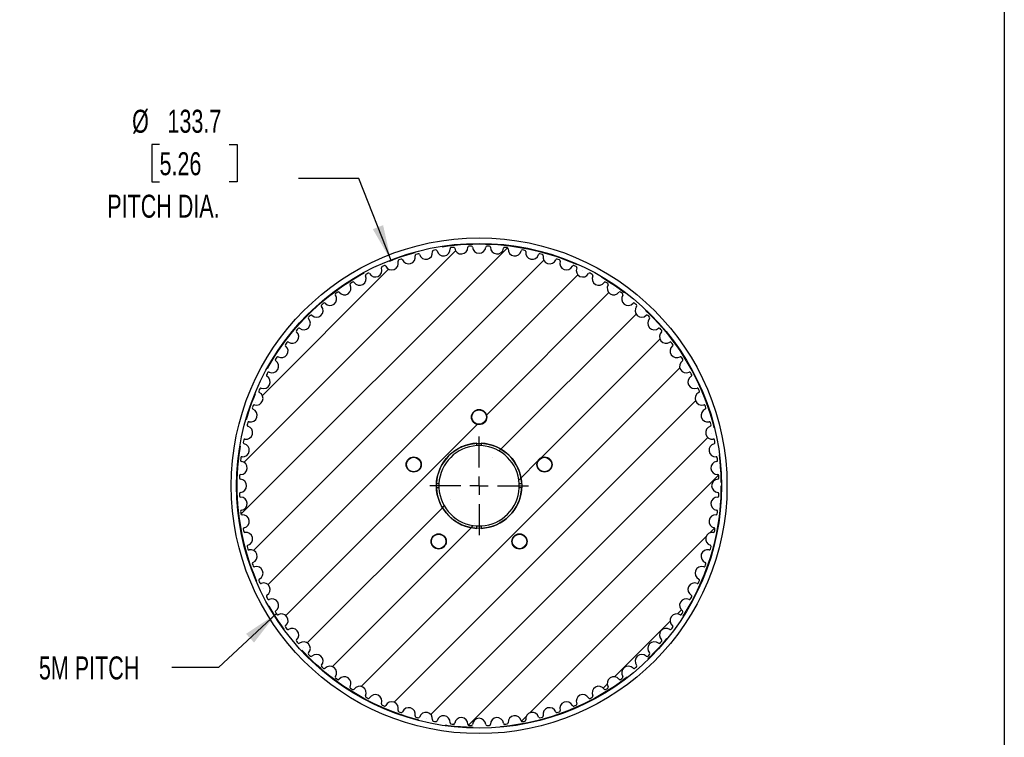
# Model space of a CAD drawing. Header units: millimetres. Extents: x 19 to 819, y 19 to 629.
# Tile 4 of 7: x 547 to 819, y 223 to 422. Entities that reach past the tile are written whole.
import ezdxf

# ---------------------------------------------------------------- set-up
doc = ezdxf.new("R2010")
doc.units = ezdxf.units.MM
doc.header["$LTSCALE"] = 3
doc.linetypes.add('CENTERX2', pattern=[20.32, 12.7, -2.54, 2.54, -2.54])
doc.layers.add('CENTER', color=40, linetype='CENTERX2')
doc.layers.add('HATCH', color=6, linetype='Continuous')
doc.layers.add('DIMENSIONS', color=140, linetype='Continuous', lineweight=25)
doc.layers.add('TEXT', color=140, linetype='Continuous', lineweight=25)
doc.styles.add('SLDTEXTSTYLE0', font='TXT', dxfattribs={"width": 0.7})
doc.dimstyles.new('SLDDIMSTYLE1', dxfattribs={"dimtxt": 6.474023, "dimasz": 9.906, "dimexe": 0, "dimexo": 0.0625, "dimgap": 1.618506, "dimtad": 0, "dimtih": 1, "dimtoh": 1, "dimrnd": 1e-09, "dimzin": 12, "dimdsep": 46, "dimtxsty": 'SLDTEXTSTYLE0', "dimsah": 1, "dimcen": 0, "dimadec": 0, "dimazin": 3, "dimtfac": 1, "dimtofl": 0, "dimtmove": 0, "dimatfit": 3, "dimfxl": 0, "dimfrac": 2, "dimtolj": 1, "dimtzin": 12, "dimarcsym": 0})
doc.dimstyles.new('SLDDIMSTYLE6', dxfattribs={"dimtxt": 0.18, "dimasz": 9.906, "dimexe": 0, "dimexo": 0.0625, "dimgap": 0, "dimtad": 0, "dimtih": 1, "dimtoh": 1, "dimdec": 0, "dimrnd": 1e-09, "dimzin": 0, "dimdsep": 46, "dimtxsty": 'Standard', "dimsah": 1, "dimcen": 0.09, "dimadec": 0, "dimazin": 0, "dimtfac": 9.906, "dimtdec": 0, "dimtofl": 0, "dimtmove": 0, "dimatfit": 3, "dimfxl": 0, "dimfrac": 2, "dimtolj": 1, "dimtzin": 0, "dimarcsym": 0})

# ---------------------------------------------------------------- blocks, each defined once
blk = doc.blocks.new('_D_11')
at = {"layer": 'DIMENSIONS'}
for p, q in [((585.71, 387.07), (583.54, 387.07)), ((583.54, 387.07), (583.54, 376.78)), ((604.95, 387.07), (607.12, 387.07)), ((607.12, 387.07), (607.12, 376.78)), ((583.54, 376.78), (585.71, 376.78)), ((607.12, 376.78), (604.95, 376.78)), ((640.82, 377.67), (624.15, 377.67)), ((649.68, 355.03), (640.82, 377.67))]:
    blk.add_line(p, q, dxfattribs=at)
blk.add_solid([(649.68, 355.03), (647.49, 364.81), (644.65, 363.7)], dxfattribs=at)
at = {"layer": 'DIMENSIONS', "char_height": 6.35, "attachment_point": 1, "style": 'SLDTEXTSTYLE0'}
for s, insert in [('%%c', (578.13, 396.71)), ('133.7', (587.91, 396.71)), ('5.26', (585.71, 384.97)), ('PITCH DIA.', (571.27, 373.23))]:
    blk.add_mtext(s, dxfattribs=dict(at, insert=insert))
blk = doc.blocks.new('SW_CENTERMARKSYMBOL_1')
at = {"layer": 'CENTER', "color": 0}
for p, q in [((0, 5.08), (0, 13.6525)), ((-5.08, 0), (-13.6525, 0)), ((0, 0), (-2.54, 0)), ((0, 0), (0, 2.54)), ((0, 0), (0, -2.54)), ((0, 0), (2.54, 0)), ((5.08, 0), (13.6525, 0)), ((0, -5.08), (0, -13.6525))]:
    blk.add_line(p, q, dxfattribs=at)

msp = doc.modelspace()

# ---------------------------------------------------------------- hatches: boundary and pattern name
at = {"layer": 'HATCH'}
h = msp.add_hatch(dxfattribs=at)
h.set_pattern_fill('ANSI31', color=256, scale=3, style=0)
edge = h.paths.add_edge_path(flags=0)
edge.add_arc((674.02, 292.778), 66.275, 87.55203, 88.16226)
edge.add_arc((676.136, 358.719), 0.3, 88.16226, 176.37784)
edge.add_arc((674.02, 358.853), 1.82, 183.62216, 356.37784, ccw=False)
edge.add_arc((671.904, 358.719), 0.3, 3.62216, 91.83774)
edge.add_arc((674.02, 292.778), 66.275, 91.83774, 92.44797)
edge.add_arc((671.202, 358.692), 0.3, 92.44797, 180.66356)
edge.add_arc((669.082, 358.668), 1.82, -172.09213, 0.66356, ccw=False)
edge.add_arc((666.982, 358.376), 0.3, 7.90787, 96.12346)
edge.add_arc((674.02, 292.778), 66.275, 96.12346, 96.73368)
edge.add_arc((666.284, 358.298), 0.3, 96.73368, 184.94927)
edge.add_arc((664.172, 358.115), 1.82, -167.80641, 4.94927, ccw=False)
edge.add_arc((662.1, 357.667), 0.3, 12.19359, 100.40917)
edge.add_arc((674.02, 292.778), 66.275, 100.40917, 101.0194)
edge.add_arc((661.409, 357.536), 0.3, 101.0194, 189.23498)
edge.add_arc((659.317, 357.196), 1.82, -163.5207, 9.23498, ccw=False)
edge.add_arc((657.284, 356.595), 0.3, 16.4793, 104.69489)
edge.add_arc((674.02, 292.778), 66.275, 104.69489, 105.30511)
edge.add_arc((656.605, 356.413), 0.3, 105.30511, 193.5207)
edge.add_arc((654.544, 355.917), 1.82, -159.23498, 13.5207, ccw=False)
edge.add_arc((652.562, 355.166), 0.3, 20.76502, 108.9806)
edge.add_arc((674.02, 292.778), 66.275, 108.9806, 109.59083)
edge.add_arc((651.898, 354.933), 0.3, 109.59083, 197.80641)
edge.add_arc((649.88, 354.285), 1.82, -154.94927, 17.80641, ccw=False)
edge.add_arc((647.959, 353.388), 0.3, 25.05073, 113.26632)
edge.add_arc((674.02, 292.778), 66.275, 113.26632, 113.87654)
edge.add_arc((647.315, 353.107), 0.3, 113.87654, 202.09213)
edge.add_arc((645.351, 352.309), 1.82, -150.66356, 22.09213, ccw=False)
edge.add_arc((643.503, 351.271), 0.3, 29.33644, 117.55203)
edge.add_arc((674.02, 292.778), 66.275, 117.55203, 118.16226)
edge.add_arc((642.882, 350.942), 0.3, 118.16226, 206.37784)
edge.add_arc((640.982, 350), 1.82, -146.37784, 26.37784, ccw=False)
edge.add_arc((639.217, 348.826), 0.3, 33.62216, 121.83774)
edge.add_arc((674.02, 292.778), 66.275, 121.83774, 122.44797)
edge.add_arc((638.622, 348.453), 0.3, 122.44797, 210.66356)
edge.add_arc((636.798, 347.371), 1.82, -142.09213, 30.66356, ccw=False)
edge.add_arc((635.126, 346.069), 0.3, 37.90787, 126.12346)
edge.add_arc((674.02, 292.778), 66.275, 126.12346, 126.73368)
edge.add_arc((634.56, 345.652), 0.3, 126.73368, 214.94927)
edge.add_arc((632.823, 344.437), 1.82, -137.80641, 34.94927, ccw=False)
edge.add_arc((631.252, 343.013), 0.3, 42.19359, 130.40917)
edge.add_arc((674.02, 292.778), 66.275, 130.40917, 131.0194)
edge.add_arc((630.719, 342.555), 0.3, 131.0194, 219.23498)
edge.add_arc((629.077, 341.214), 1.82, -133.5207, 39.23498, ccw=False)
edge.add_arc((627.617, 339.677), 0.3, 46.4793, 134.69489)
edge.add_arc((674.02, 292.778), 66.275, 134.69489, 135.30511)
edge.add_arc((627.121, 339.18), 0.3, 135.30511, 223.5207)
edge.add_arc((625.583, 337.72), 1.82, -129.23498, 43.5207, ccw=False)
edge.add_arc((624.242, 336.078), 0.3, 50.76502, 138.9806)
edge.add_arc((674.02, 292.778), 66.275, 138.9806, 139.59083)
edge.add_arc((623.784, 335.545), 0.3, 139.59083, 227.80641)
edge.add_arc((622.36, 333.975), 1.82, -124.94927, 47.80641, ccw=False)
edge.add_arc((621.146, 332.237), 0.3, 55.05073, 143.26632)
edge.add_arc((674.02, 292.778), 66.275, 143.26632, 143.87654)
edge.add_arc((620.729, 331.672), 0.3, 143.87654, 232.09213)
edge.add_arc((619.426, 329.999), 1.82, -120.66356, 52.09213, ccw=False)
edge.add_arc((618.345, 328.175), 0.3, 59.33644, 147.55203)
edge.add_arc((674.02, 292.778), 66.275, 147.55203, 148.16226)
edge.add_arc((617.971, 327.581), 0.3, 148.16226, 236.37784)
edge.add_arc((616.797, 325.815), 1.82, -116.37784, 56.37784, ccw=False)
edge.add_arc((615.855, 323.916), 0.3, 63.62216, 151.83774)
edge.add_arc((674.02, 292.778), 66.275, 151.83774, 152.44797)
edge.add_arc((615.527, 323.295), 0.3, 152.44797, 240.66356)
edge.add_arc((614.488, 321.447), 1.82, -112.09213, 60.66356, ccw=False)
edge.add_arc((613.691, 319.482), 0.3, 67.90787, 156.12346)
edge.add_arc((674.02, 292.778), 66.275, 156.12346, 156.73368)
edge.add_arc((613.41, 318.838), 0.3, 156.73368, 244.94927)
edge.add_arc((612.512, 316.918), 1.82, -107.80641, 64.94927, ccw=False)
edge.add_arc((611.864, 314.899), 0.3, 72.19359, 160.40917)
edge.add_arc((674.02, 292.778), 66.275, 160.40917, 161.0194)
edge.add_arc((611.632, 314.236), 0.3, 161.0194, 249.23498)
edge.add_arc((610.88, 312.254), 1.82, -103.5207, 69.23498, ccw=False)
edge.add_arc((610.385, 310.192), 0.3, 76.4793, 164.69489)
edge.add_arc((674.02, 292.778), 66.275, 164.69489, 165.30511)
edge.add_arc((610.203, 309.514), 0.3, 165.30511, 253.5207)
edge.add_arc((609.601, 307.481), 1.82, -99.23498, 73.5207, ccw=False)
edge.add_arc((609.261, 305.388), 0.3, 80.76502, 168.9806)
edge.add_arc((674.02, 292.778), 66.275, 168.9806, 169.59083)
edge.add_arc((609.131, 304.698), 0.3, 169.59083, 257.80641)
edge.add_arc((608.683, 302.626), 1.82, -94.94927, 77.80641, ccw=False)
edge.add_arc((608.5, 300.514), 0.3, 85.05073, 173.26632)
edge.add_arc((674.02, 292.778), 66.275, 173.26632, 173.87654)
edge.add_arc((608.421, 299.815), 0.3, 173.87654, 262.09213)
edge.add_arc((608.13, 297.715), 1.82, -90.66356, 82.09213, ccw=False)
edge.add_arc((608.105, 295.596), 0.3, 89.33644, 177.55203)
edge.add_arc((674.02, 292.778), 66.275, 177.55203, 178.16226)
edge.add_arc((608.079, 294.893), 0.3, 178.16226, 266.37784)
edge.add_arc((607.945, 292.778), 1.82, -86.37784, 86.37784, ccw=False)
edge.add_arc((608.079, 290.662), 0.3, 93.62216, 181.83774)
edge.add_arc((674.02, 292.778), 66.275, 181.83774, 182.44797)
edge.add_arc((608.105, 289.96), 0.3, 182.44797, 270.66356)
edge.add_arc((608.13, 287.84), 1.82, -82.09213, 90.66356, ccw=False)
edge.add_arc((608.421, 285.74), 0.3, 97.90787, 186.12346)
edge.add_arc((674.02, 292.778), 66.275, 186.12346, 186.73368)
edge.add_arc((608.5, 285.042), 0.3, 186.73368, 274.94927)
edge.add_arc((608.683, 282.93), 1.82, -77.80641, 94.94927, ccw=False)
edge.add_arc((609.131, 280.858), 0.3, 102.19359, 190.40917)
edge.add_arc((674.02, 292.778), 66.275, 190.40917, 191.0194)
edge.add_arc((609.261, 280.167), 0.3, 191.0194, 279.23498)
edge.add_arc((609.601, 278.075), 1.82, -73.5207, 99.23498, ccw=False)
edge.add_arc((610.203, 276.042), 0.3, 106.4793, 194.69489)
edge.add_arc((674.02, 292.778), 66.275, 194.69489, 195.30511)
edge.add_arc((610.385, 275.363), 0.3, 195.30511, 283.5207)
edge.add_arc((610.88, 273.302), 1.82, -69.23498, 103.5207, ccw=False)
edge.add_arc((611.632, 271.319), 0.3, 110.76502, 198.9806)
edge.add_arc((674.02, 292.778), 66.275, 198.9806, 199.59083)
edge.add_arc((611.864, 270.656), 0.3, 199.59083, 287.80641)
edge.add_arc((612.512, 268.638), 1.82, -64.94927, 107.80641, ccw=False)
edge.add_arc((613.41, 266.717), 0.3, 115.05073, 203.26632)
edge.add_arc((674.02, 292.778), 66.275, 203.26632, 203.87654)
edge.add_arc((613.691, 266.073), 0.3, 203.87654, 292.09213)
edge.add_arc((614.488, 264.109), 1.82, -60.66356, 112.09213, ccw=False)
edge.add_arc((615.527, 262.261), 0.3, 119.33644, 207.55203)
edge.add_arc((674.02, 292.778), 66.275, 207.55203, 208.16226)
edge.add_arc((615.855, 261.639), 0.3, 208.16226, 296.37784)
edge.add_arc((616.797, 259.74), 1.82, -56.37784, 116.37784, ccw=False)
edge.add_arc((617.971, 257.975), 0.3, 123.62216, 211.83774)
edge.add_arc((674.02, 292.778), 66.275, 211.83774, 212.44797)
edge.add_arc((618.345, 257.38), 0.3, 212.44797, 300.66356)
edge.add_arc((619.426, 255.556), 1.82, -52.09213, 120.66356, ccw=False)
edge.add_arc((620.729, 253.884), 0.3, 127.90787, 216.12346)
edge.add_arc((674.02, 292.778), 66.275, 216.12346, 216.73368)
edge.add_arc((621.146, 253.318), 0.3, 216.73368, 304.94927)
edge.add_arc((622.36, 251.581), 1.82, -47.80641, 124.94927, ccw=False)
edge.add_arc((623.784, 250.01), 0.3, 132.19359, 220.40917)
edge.add_arc((674.02, 292.778), 66.275, 220.40917, 221.0194)
edge.add_arc((624.242, 249.477), 0.3, 221.0194, 309.23498)
edge.add_arc((625.583, 247.835), 1.82, -43.5207, 129.23498, ccw=False)
edge.add_arc((627.121, 246.375), 0.3, 136.4793, 224.69489)
edge.add_arc((674.02, 292.778), 66.275, 224.69489, 225.30511)
edge.add_arc((627.617, 245.879), 0.3, 225.30511, 313.5207)
edge.add_arc((629.077, 244.341), 1.82, -39.23498, 133.5207, ccw=False)
edge.add_arc((630.719, 243), 0.3, 140.76502, 228.9806)
edge.add_arc((674.02, 292.778), 66.275, 228.9806, 229.59083)
edge.add_arc((631.252, 242.542), 0.3, 229.59083, 317.80641)
edge.add_arc((632.823, 241.118), 1.82, -34.94927, 137.80641, ccw=False)
edge.add_arc((634.56, 239.904), 0.3, 145.05073, 233.26632)
edge.add_arc((674.02, 292.778), 66.275, 233.26632, 233.87654)
edge.add_arc((635.126, 239.486), 0.3, 233.87654, 322.09213)
edge.add_arc((636.798, 238.184), 1.82, -30.66356, 142.09213, ccw=False)
edge.add_arc((638.622, 237.103), 0.3, 149.33644, 237.55203)
edge.add_arc((674.02, 292.778), 66.275, 237.55203, 238.16226)
edge.add_arc((639.217, 236.729), 0.3, 238.16226, 326.37784)
edge.add_arc((640.982, 235.555), 1.82, -26.37784, 146.37784, ccw=False)
edge.add_arc((642.882, 234.613), 0.3, 153.62216, 241.83774)
edge.add_arc((674.02, 292.778), 66.275, 241.83774, 242.44797)
edge.add_arc((643.503, 234.285), 0.3, 242.44797, 330.66356)
edge.add_arc((645.351, 233.246), 1.82, -22.09213, 150.66356, ccw=False)
edge.add_arc((647.315, 232.449), 0.3, 157.90787, 246.12346)
edge.add_arc((674.02, 292.778), 66.275, 246.12346, 246.73368)
edge.add_arc((647.959, 232.168), 0.3, 246.73368, 334.94927)
edge.add_arc((649.88, 231.27), 1.82, -17.80641, 154.94927, ccw=False)
edge.add_arc((651.898, 230.622), 0.3, 162.19359, 250.40917)
edge.add_arc((674.02, 292.778), 66.275, 250.40917, 251.0194)
edge.add_arc((652.562, 230.39), 0.3, 251.0194, 339.23498)
edge.add_arc((654.544, 229.638), 1.82, -13.5207, 159.23498, ccw=False)
edge.add_arc((656.605, 229.143), 0.3, 166.4793, 254.69489)
edge.add_arc((674.02, 292.778), 66.275, 254.69489, 255.30511)
edge.add_arc((657.284, 228.961), 0.3, 255.30511, 343.5207)
edge.add_arc((659.317, 228.359), 1.82, -9.23498, 163.5207, ccw=False)
edge.add_arc((661.409, 228.019), 0.3, 170.76502, 258.9806)
edge.add_arc((674.02, 292.778), 66.275, 258.9806, 259.59083)
edge.add_arc((662.1, 227.888), 0.3, 259.59083, 347.80641)
edge.add_arc((664.172, 227.441), 1.82, -4.94927, 167.80641, ccw=False)
edge.add_arc((666.284, 227.258), 0.3, 175.05073, 263.26632)
edge.add_arc((674.02, 292.778), 66.275, 263.26632, 263.87654)
edge.add_arc((666.982, 227.179), 0.3, 263.87654, 352.09213)
edge.add_arc((669.082, 226.887), 1.82, -0.66356, 172.09213, ccw=False)
edge.add_arc((671.202, 226.863), 0.3, 179.33644, 267.55203)
edge.add_arc((674.02, 292.778), 66.275, 267.55203, 268.16226)
edge.add_arc((671.904, 226.837), 0.3, 268.16226, 356.37784)
edge.add_arc((674.02, 226.703), 1.82, 3.62216, 176.37784, ccw=False)
edge.add_arc((676.136, 226.837), 0.3, 183.62216, 271.83774)
edge.add_arc((674.02, 292.778), 66.275, 271.83774, 272.44797)
edge.add_arc((676.838, 226.863), 0.3, 272.44797, 360.66356)
edge.add_arc((678.958, 226.887), 1.82, 7.90787, 180.66356, ccw=False)
edge.add_arc((681.057, 227.179), 0.3, 187.90787, 276.12346)
edge.add_arc((674.02, 292.778), 66.275, 276.12346, 276.73368)
edge.add_arc((681.756, 227.258), 0.3, 276.73368, 364.94927)
edge.add_arc((683.868, 227.441), 1.82, 12.19359, 184.94927, ccw=False)
edge.add_arc((685.94, 227.888), 0.3, 192.19359, 280.40917)
edge.add_arc((674.02, 292.778), 66.275, 280.40917, 281.0194)
edge.add_arc((686.63, 228.019), 0.3, 281.0194, 369.23498)
edge.add_arc((688.723, 228.359), 1.82, 16.4793, 189.23498, ccw=False)
edge.add_arc((690.756, 228.961), 0.3, 196.4793, 284.69489)
edge.add_arc((674.02, 292.778), 66.275, 284.69489, 285.30511)
edge.add_arc((691.434, 229.143), 0.3, 285.30511, 373.5207)
edge.add_arc((693.496, 229.638), 1.82, 20.76502, 193.5207, ccw=False)
edge.add_arc((695.478, 230.39), 0.3, 200.76502, 288.9806)
edge.add_arc((674.02, 292.778), 66.275, 288.9806, 289.59083)
edge.add_arc((696.141, 230.622), 0.3, 289.59083, 377.80641)
edge.add_arc((698.16, 231.27), 1.82, 25.05073, 197.80641, ccw=False)
edge.add_arc((700.08, 232.168), 0.3, 205.05073, 293.26632)
edge.add_arc((674.02, 292.778), 66.275, 293.26632, 293.87654)
edge.add_arc((700.724, 232.449), 0.3, 293.87654, 382.09213)
edge.add_arc((702.689, 233.246), 1.82, 29.33644, 202.09213, ccw=False)
edge.add_arc((704.537, 234.285), 0.3, 209.33644, 297.55203)
edge.add_arc((674.02, 292.778), 66.275, 297.55203, 298.16226)
edge.add_arc((705.158, 234.613), 0.3, 298.16226, 386.37784)
edge.add_arc((707.057, 235.555), 1.82, 33.62216, 206.37784, ccw=False)
edge.add_arc((708.823, 236.729), 0.3, 213.62216, 301.83774)
edge.add_arc((674.02, 292.778), 66.275, 301.83774, 302.44797)
edge.add_arc((709.418, 237.103), 0.3, 302.44797, 390.66356)
edge.add_arc((711.241, 238.184), 1.82, 37.90787, 210.66356, ccw=False)
edge.add_arc((712.914, 239.486), 0.3, 217.90787, 306.12346)
edge.add_arc((674.02, 292.778), 66.275, 306.12346, 306.73368)
edge.add_arc((713.479, 239.904), 0.3, 306.73368, 394.94927)
edge.add_arc((715.217, 241.118), 1.82, 42.19359, 214.94927, ccw=False)
edge.add_arc((716.788, 242.542), 0.3, 222.19359, 310.40917)
edge.add_arc((674.02, 292.778), 66.275, 310.40917, 311.0194)
edge.add_arc((717.32, 243), 0.3, 311.0194, 399.23498)
edge.add_arc((718.962, 244.341), 1.82, 46.4793, 219.23498, ccw=False)
edge.add_arc((720.422, 245.879), 0.3, 226.4793, 314.69489)
edge.add_arc((674.02, 292.778), 66.275, 314.69489, 315.30511)
edge.add_arc((720.919, 246.375), 0.3, 315.30511, 403.5207)
edge.add_arc((722.456, 247.835), 1.82, 50.76502, 223.5207, ccw=False)
edge.add_arc((723.797, 249.477), 0.3, 230.76502, 318.9806)
edge.add_arc((674.02, 292.778), 66.275, 318.9806, 319.59083)
edge.add_arc((724.255, 250.01), 0.3, 319.59083, 407.80641)
edge.add_arc((725.679, 251.581), 1.82, 55.05073, 227.80641, ccw=False)
edge.add_arc((726.894, 253.318), 0.3, 235.05073, 323.26632)
edge.add_arc((674.02, 292.778), 66.275, 323.26632, 323.87654)
edge.add_arc((727.311, 253.884), 0.3, 323.87654, 412.09213)
edge.add_arc((728.613, 255.556), 1.82, 59.33644, 232.09213, ccw=False)
edge.add_arc((729.695, 257.38), 0.3, 239.33644, 327.55203)
edge.add_arc((674.02, 292.778), 66.275, 327.55203, 328.16226)
edge.add_arc((730.069, 257.975), 0.3, 328.16226, 416.37784)
edge.add_arc((731.242, 259.74), 1.82, 63.62216, 236.37784, ccw=False)
edge.add_arc((732.184, 261.639), 0.3, 243.62216, 331.83774)
edge.add_arc((674.02, 292.778), 66.275, 331.83774, 332.44797)
edge.add_arc((732.513, 262.261), 0.3, 332.44797, 420.66356)
edge.add_arc((733.551, 264.109), 1.82, 67.90787, 240.66356, ccw=False)
edge.add_arc((734.349, 266.073), 0.3, 247.90787, 336.12346)
edge.add_arc((674.02, 292.778), 66.275, 336.12346, 336.73368)
edge.add_arc((734.63, 266.717), 0.3, 336.73368, 424.94927)
edge.add_arc((735.527, 268.638), 1.82, 72.19359, 244.94927, ccw=False)
edge.add_arc((736.176, 270.656), 0.3, 252.19359, 340.40917)
edge.add_arc((674.02, 292.778), 66.275, 340.40917, 341.0194)
edge.add_arc((736.408, 271.319), 0.3, 341.0194, 429.23498)
edge.add_arc((737.159, 273.302), 1.82, 76.4793, 249.23498, ccw=False)
edge.add_arc((737.655, 275.363), 0.3, 256.4793, 344.69489)
edge.add_arc((674.02, 292.778), 66.275, 344.69489, 345.30511)
edge.add_arc((737.837, 276.042), 0.3, 345.30511, 433.5207)
edge.add_arc((738.438, 278.075), 1.82, 80.76502, 253.5207, ccw=False)
edge.add_arc((738.778, 280.167), 0.3, 260.76502, 348.9806)
edge.add_arc((674.02, 292.778), 66.275, 348.9806, 349.59083)
edge.add_arc((738.909, 280.858), 0.3, 349.59083, 437.80641)
edge.add_arc((739.357, 282.93), 1.82, 85.05073, 257.80641, ccw=False)
edge.add_arc((739.54, 285.042), 0.3, 265.05073, 353.26632)
edge.add_arc((674.02, 292.778), 66.275, 353.26632, 353.87654)
edge.add_arc((739.618, 285.74), 0.3, 353.87654, 442.09213)
edge.add_arc((739.91, 287.84), 1.82, 89.33644, 262.09213, ccw=False)
edge.add_arc((739.935, 289.96), 0.3, 269.33644, 357.55203)
edge.add_arc((674.02, 292.778), 66.275, 357.55203, 358.16226)
edge.add_arc((739.961, 290.662), 0.3, 358.16226, 446.37784)
edge.add_arc((740.095, 292.778), 1.82, 93.62216, 266.37784, ccw=False)
edge.add_arc((739.961, 294.893), 0.3, 273.62216, 361.83774)
edge.add_arc((674.02, 292.778), 66.275, 1.83774, 2.44797)
edge.add_arc((739.935, 295.596), 0.3, 2.44797, 90.66356)
edge.add_arc((739.91, 297.715), 1.82, 97.90787, 270.66356, ccw=False)
edge.add_arc((739.618, 299.815), 0.3, 277.90787, 366.12346)
edge.add_arc((674.02, 292.778), 66.275, 6.12346, 6.73368)
edge.add_arc((739.54, 300.514), 0.3, 6.73368, 94.94927)
edge.add_arc((739.357, 302.626), 1.82, 102.19359, 274.94927, ccw=False)
edge.add_arc((738.909, 304.698), 0.3, 282.19359, 370.40917)
edge.add_arc((674.02, 292.778), 66.275, 10.40917, 11.0194)
edge.add_arc((738.778, 305.388), 0.3, 11.0194, 99.23498)
edge.add_arc((738.438, 307.481), 1.82, 106.4793, 279.23498, ccw=False)
edge.add_arc((737.837, 309.514), 0.3, 286.4793, 374.69489)
edge.add_arc((674.02, 292.778), 66.275, 14.69489, 15.30511)
edge.add_arc((737.655, 310.192), 0.3, 15.30511, 103.5207)
edge.add_arc((737.159, 312.254), 1.82, 110.76502, 283.5207, ccw=False)
edge.add_arc((736.408, 314.236), 0.3, 290.76502, 378.9806)
edge.add_arc((674.02, 292.778), 66.275, 18.9806, 19.59083)
edge.add_arc((736.176, 314.899), 0.3, 19.59083, 107.80641)
edge.add_arc((735.527, 316.918), 1.82, 115.05073, 287.80641, ccw=False)
edge.add_arc((734.63, 318.838), 0.3, 295.05073, 383.26632)
edge.add_arc((674.02, 292.778), 66.275, 23.26632, 23.87654)
edge.add_arc((734.349, 319.482), 0.3, 23.87654, 112.09213)
edge.add_arc((733.551, 321.447), 1.82, 119.33644, 292.09213, ccw=False)
edge.add_arc((732.513, 323.295), 0.3, 299.33644, 387.55203)
edge.add_arc((674.02, 292.778), 66.275, 27.55203, 28.16226)
edge.add_arc((732.184, 323.916), 0.3, 28.16226, 116.37784)
edge.add_arc((731.242, 325.815), 1.82, 123.62216, 296.37784, ccw=False)
edge.add_arc((730.069, 327.581), 0.3, 303.62216, 391.83774)
edge.add_arc((674.02, 292.778), 66.275, 31.83774, 32.44797)
edge.add_arc((729.695, 328.175), 0.3, 32.44797, 120.66356)
edge.add_arc((728.613, 329.999), 1.82, 127.90787, 300.66356, ccw=False)
edge.add_arc((727.311, 331.672), 0.3, 307.90787, 396.12346)
edge.add_arc((674.02, 292.778), 66.275, 36.12346, 36.73368)
edge.add_arc((726.894, 332.237), 0.3, 36.73368, 124.94927)
edge.add_arc((725.679, 333.975), 1.82, 132.19359, 304.94927, ccw=False)
edge.add_arc((724.255, 335.545), 0.3, 312.19359, 400.40917)
edge.add_arc((674.02, 292.778), 66.275, 40.40917, 41.0194)
edge.add_arc((723.797, 336.078), 0.3, 41.0194, 129.23498)
edge.add_arc((722.456, 337.72), 1.82, 136.4793, 309.23498, ccw=False)
edge.add_arc((720.919, 339.18), 0.3, 316.4793, 404.69489)
edge.add_arc((674.02, 292.778), 66.275, 44.69489, 45.30511)
edge.add_arc((720.422, 339.677), 0.3, 45.30511, 133.5207)
edge.add_arc((718.962, 341.214), 1.82, 140.76502, 313.5207, ccw=False)
edge.add_arc((717.32, 342.555), 0.3, 320.76502, 408.9806)
edge.add_arc((674.02, 292.778), 66.275, 48.9806, 49.59083)
edge.add_arc((716.788, 343.013), 0.3, 49.59083, 137.80641)
edge.add_arc((715.217, 344.437), 1.82, 145.05073, 317.80641, ccw=False)
edge.add_arc((713.479, 345.652), 0.3, 325.05073, 413.26632)
edge.add_arc((674.02, 292.778), 66.275, 53.26632, 53.87654)
edge.add_arc((712.914, 346.069), 0.3, 53.87654, 142.09213)
edge.add_arc((711.241, 347.371), 1.82, 149.33644, 322.09213, ccw=False)
edge.add_arc((709.418, 348.453), 0.3, 329.33644, 417.55203)
edge.add_arc((674.02, 292.778), 66.275, 57.55203, 58.16226)
edge.add_arc((708.823, 348.826), 0.3, 58.16226, 146.37784)
edge.add_arc((707.057, 350), 1.82, 153.62216, 326.37784, ccw=False)
edge.add_arc((705.158, 350.942), 0.3, 333.62216, 421.83774)
edge.add_arc((674.02, 292.778), 66.275, 61.83774, 62.44797)
edge.add_arc((704.537, 351.271), 0.3, 62.44797, 150.66356)
edge.add_arc((702.689, 352.309), 1.82, 157.90787, 330.66356, ccw=False)
edge.add_arc((700.724, 353.107), 0.3, 337.90787, 426.12346)
edge.add_arc((674.02, 292.778), 66.275, 66.12346, 66.73368)
edge.add_arc((700.08, 353.388), 0.3, 66.73368, 154.94927)
edge.add_arc((698.16, 354.285), 1.82, 162.19359, 334.94927, ccw=False)
edge.add_arc((696.141, 354.933), 0.3, 342.19359, 430.40917)
edge.add_arc((674.02, 292.778), 66.275, 70.40917, 71.0194)
edge.add_arc((695.478, 355.166), 0.3, 71.0194, 159.23498)
edge.add_arc((693.496, 355.917), 1.82, 166.4793, 339.23498, ccw=False)
edge.add_arc((691.434, 356.413), 0.3, 346.4793, 434.69489)
edge.add_arc((674.02, 292.778), 66.275, 74.69489, 75.30511)
edge.add_arc((690.756, 356.595), 0.3, 75.30511, 163.5207)
edge.add_arc((688.723, 357.196), 1.82, 170.76502, 343.5207, ccw=False)
edge.add_arc((686.63, 357.536), 0.3, 350.76502, 438.9806)
edge.add_arc((674.02, 292.778), 66.275, 78.9806, 79.59083)
edge.add_arc((685.94, 357.667), 0.3, 79.59083, 167.80641)
edge.add_arc((683.868, 358.115), 1.82, 175.05073, 347.80641, ccw=False)
edge.add_arc((681.756, 358.298), 0.3, 355.05073, 443.26632)
edge.add_arc((674.02, 292.778), 66.275, 83.26632, 83.87654)
edge.add_arc((681.057, 358.376), 0.3, 83.87654, 172.09213)
edge.add_arc((678.958, 358.668), 1.82, 179.33644, 352.09213, ccw=False)
edge.add_arc((676.838, 358.692), 0.3, 359.33644, 447.55203)
edge = h.paths.add_edge_path(flags=0)
edge.add_arc((674.02, 311.778), 2.1, 0, 360)
edge = h.paths.add_edge_path(flags=0)
edge.add_arc((662.852, 277.406), 2.1, 0, 360)
edge = h.paths.add_edge_path(flags=0)
edge.add_arc((692.09, 298.649), 2.1, 0, 360)
edge = h.paths.add_edge_path(flags=0)
edge.add_arc((685.188, 277.406), 2.1, 0, 360)
edge = h.paths.add_edge_path(flags=0)
edge.add_arc((655.95, 298.649), 2.1, 0, 360)
edge = h.paths.add_edge_path(flags=0)
edge.add_arc((674.02, 292.778), 11.789, 0, 360)
h = msp.add_hatch(dxfattribs=at)
h.set_pattern_fill('ANSI31', color=256, scale=3, style=0)
edge = h.paths.add_edge_path(flags=0)
edge.add_arc((674.02, 292.778), 11.789, 92.91729, 177.08271)
edge.add_line((662.246, 293.378), (662.923, 293.378))
edge.add_arc((674.02, 292.778), 11.112, 93.09509, 176.90491, ccw=False)
edge.add_line((673.42, 303.874), (673.42, 304.552))
h = msp.add_hatch(dxfattribs=at)
h.set_pattern_fill('ANSI31', color=256, scale=3, style=0)
edge = h.paths.add_edge_path(flags=0)
edge.add_arc((674.02, 292.778), 11.112, 3.09509, 86.90491, ccw=False)
edge.add_line((685.116, 293.378), (685.794, 293.378))
edge.add_arc((674.02, 292.778), 11.789, 2.91729, 87.08271)
edge.add_line((674.62, 304.552), (674.62, 303.874))
h = msp.add_hatch(dxfattribs=at)
h.set_pattern_fill('ANSI31', color=256, scale=3, style=0)
edge = h.paths.add_edge_path(flags=0)
edge.add_arc((674.02, 292.778), 11.112, 183.09509, 266.90491, ccw=False)
edge.add_line((662.923, 292.178), (662.246, 292.178))
edge.add_arc((674.02, 292.778), 11.789, 182.91729, 267.08271)
edge.add_line((673.42, 281.004), (673.42, 281.681))
h = msp.add_hatch(dxfattribs=at)
h.set_pattern_fill('ANSI31', color=256, scale=3, style=0)
edge = h.paths.add_edge_path(flags=0)
edge.add_arc((674.02, 292.778), 11.789, 272.91729, 357.08271)
edge.add_line((685.794, 292.178), (685.116, 292.178))
edge.add_arc((674.02, 292.778), 11.112, 273.09509, 356.90491, ccw=False)
edge.add_line((674.62, 281.681), (674.62, 281.004))

# ---------------------------------------------------------------- linework, layer by layer
for p, q in [((673.42, 303.874), (673.42, 304.552)), ((674.62, 304.552), (674.62, 303.874)), ((662.246, 293.378), (662.923, 293.378)), ((662.923, 292.178), (662.246, 292.178)), ((685.116, 293.378), (685.794, 293.378)), ((685.794, 292.178), (685.116, 292.178)), ((673.42, 281.004), (673.42, 281.681)), ((674.62, 281.681), (674.62, 281.004))]:
    msp.add_line(p, q)
for centre, radius in [((674.02, 292.778), 68.5), ((674.02, 292.778), 67), ((674.02, 311.778), 2.1), ((674.02, 311.778), 2.01), ((674.02, 292.778), 11.789), ((655.95, 298.649), 2.1), ((655.95, 298.649), 2.009), ((692.09, 298.649), 2.1), ((692.09, 298.649), 2.01), ((662.852, 277.406), 2.1), ((662.852, 277.406), 2.009), ((685.188, 277.406), 2.1), ((685.188, 277.406), 2.01)]:
    msp.add_circle(centre, radius)
for centre, radius, start, end in [((656.605, 356.413), 0.3, 105.30511, 193.5207), ((674.02, 292.778), 66.275, 104.69489, 105.30511), ((657.284, 356.595), 0.3, 16.4793, 104.69489), ((659.317, 357.196), 1.82, 196.4793, 9.23498), ((661.409, 357.536), 0.3, 101.0194, 189.23498), ((674.02, 292.778), 66.275, 100.40917, 101.0194), ((662.1, 357.667), 0.3, 12.19359, 100.40917), ((664.172, 358.115), 1.82, 192.19359, 4.94927), ((666.284, 358.298), 0.3, 96.73368, 184.94927), ((674.02, 292.778), 66.275, 96.12346, 96.73368), ((666.982, 358.376), 0.3, 7.90787, 96.12346), ((669.082, 358.668), 1.82, 187.90787, 0.66356), ((671.202, 358.692), 0.3, 92.44797, 180.66356), ((674.02, 292.778), 66.275, 91.83774, 92.44797), ((671.904, 358.719), 0.3, 3.62216, 91.83774), ((674.02, 358.853), 1.82, 183.62216, 356.37784), ((676.136, 358.719), 0.3, 88.16226, 176.37784), ((674.02, 292.778), 66.275, 87.55203, 88.16226), ((676.838, 358.692), 0.3, 359.33644, 87.55203), ((678.958, 358.668), 1.82, 179.33644, 352.09213), ((681.057, 358.376), 0.3, 83.87654, 172.09213), ((674.02, 292.778), 66.275, 83.26632, 83.87654), ((681.756, 358.298), 0.3, 355.05073, 83.26632), ((683.868, 358.115), 1.82, 175.05073, 347.80641), ((685.94, 357.667), 0.3, 79.59083, 167.80641), ((674.02, 292.778), 66.275, 78.9806, 79.59083), ((686.63, 357.536), 0.3, 350.76502, 78.9806), ((688.723, 357.196), 1.82, 170.76502, 343.5207), ((690.756, 356.595), 0.3, 75.30511, 163.5207), ((674.02, 292.778), 66.275, 74.69489, 75.30511), ((691.434, 356.413), 0.3, 346.4793, 74.69489), ((649.88, 354.285), 1.82, 205.05073, 17.80641), ((651.898, 354.933), 0.3, 109.59083, 197.80641), ((674.02, 292.778), 66.275, 108.9806, 109.59083), ((652.562, 355.166), 0.3, 20.76502, 108.9806), ((654.544, 355.917), 1.82, 200.76502, 13.5207), ((693.496, 355.917), 1.82, 166.4793, 339.23498), ((695.478, 355.166), 0.3, 71.0194, 159.23498), ((674.02, 292.778), 66.275, 70.40917, 71.0194), ((696.141, 354.933), 0.3, 342.19359, 70.40917), ((698.16, 354.285), 1.82, 162.19359, 334.94927), ((642.882, 350.942), 0.3, 118.16226, 206.37784), ((674.02, 292.778), 66.275, 117.55203, 118.16226), ((643.503, 351.271), 0.3, 29.33644, 117.55203), ((645.351, 352.309), 1.82, 209.33644, 22.09213), ((647.315, 353.107), 0.3, 113.87654, 202.09213), ((674.02, 292.778), 66.275, 113.26632, 113.87654), ((647.959, 353.388), 0.3, 25.05073, 113.26632), ((700.08, 353.388), 0.3, 66.73368, 154.94927), ((674.02, 292.778), 66.275, 66.12346, 66.73368), ((700.724, 353.107), 0.3, 337.90787, 66.12346), ((702.689, 352.309), 1.82, 157.90787, 330.66356), ((704.537, 351.271), 0.3, 62.44797, 150.66356), ((674.02, 292.778), 66.275, 61.83774, 62.44797), ((705.158, 350.942), 0.3, 333.62216, 61.83774), ((636.798, 347.371), 1.82, 217.90787, 30.66356), ((638.622, 348.453), 0.3, 122.44797, 210.66356), ((674.02, 292.778), 66.275, 121.83774, 122.44797), ((639.217, 348.826), 0.3, 33.62216, 121.83774), ((640.982, 350), 1.82, 213.62216, 26.37784), ((707.057, 350), 1.82, 153.62216, 326.37784), ((708.823, 348.826), 0.3, 58.16226, 146.37784), ((674.02, 292.778), 66.275, 57.55203, 58.16226), ((711.241, 347.371), 1.82, 149.33644, 322.09213), ((709.418, 348.453), 0.3, 329.33644, 57.55203), ((634.56, 345.652), 0.3, 126.73368, 214.94927), ((674.02, 292.778), 66.275, 126.12346, 126.73368), ((635.126, 346.069), 0.3, 37.90787, 126.12346), ((712.914, 346.069), 0.3, 53.87654, 142.09213), ((674.02, 292.778), 66.275, 53.26632, 53.87654), ((713.479, 345.652), 0.3, 325.05073, 53.26632), ((674.02, 292.778), 66.275, 130.40917, 131.0194), ((631.252, 343.013), 0.3, 42.19359, 130.40917), ((632.823, 344.437), 1.82, 222.19359, 34.94927), ((715.217, 344.437), 1.82, 145.05073, 317.80641), ((716.788, 343.013), 0.3, 49.59083, 137.80641), ((674.02, 292.778), 66.275, 48.9806, 49.59083), ((629.077, 341.214), 1.82, 226.4793, 39.23498), ((630.719, 342.555), 0.3, 131.0194, 219.23498), ((718.962, 341.214), 1.82, 140.76502, 313.5207), ((717.32, 342.555), 0.3, 320.76502, 48.9806), ((625.583, 337.72), 1.82, 230.76502, 43.5207), ((627.121, 339.18), 0.3, 135.30511, 223.5207), ((674.02, 292.778), 66.275, 134.69489, 135.30511), ((627.617, 339.677), 0.3, 46.4793, 134.69489), ((720.422, 339.677), 0.3, 45.30511, 133.5207), ((674.02, 292.778), 66.275, 44.69489, 45.30511), ((722.456, 337.72), 1.82, 136.4793, 309.23498), ((720.919, 339.18), 0.3, 316.4793, 44.69489), ((622.36, 333.975), 1.82, 235.05073, 47.80641), ((623.784, 335.545), 0.3, 139.59083, 227.80641), ((674.02, 292.778), 66.275, 138.9806, 139.59083), ((624.242, 336.078), 0.3, 50.76502, 138.9806), ((723.797, 336.078), 0.3, 41.0194, 129.23498), ((725.679, 333.975), 1.82, 132.19359, 304.94927), ((674.02, 292.778), 66.275, 40.40917, 41.0194), ((724.255, 335.545), 0.3, 312.19359, 40.40917), ((674.02, 292.778), 66.275, 143.26632, 143.87654), ((621.146, 332.237), 0.3, 55.05073, 143.26632), ((726.894, 332.237), 0.3, 36.73368, 124.94927), ((674.02, 292.778), 66.275, 36.12346, 36.73368), ((619.426, 329.999), 1.82, 239.33644, 52.09213), ((620.729, 331.672), 0.3, 143.87654, 232.09213), ((728.613, 329.999), 1.82, 127.90787, 300.66356), ((727.311, 331.672), 0.3, 307.90787, 36.12346), ((616.797, 325.815), 1.82, 243.62216, 56.37784), ((617.971, 327.581), 0.3, 148.16226, 236.37784), ((674.02, 292.778), 66.275, 147.55203, 148.16226), ((618.345, 328.175), 0.3, 59.33644, 147.55203), ((731.242, 325.815), 1.82, 123.62216, 296.37784), ((729.695, 328.175), 0.3, 32.44797, 120.66356), ((674.02, 292.778), 66.275, 31.83774, 32.44797), ((730.069, 327.581), 0.3, 303.62216, 31.83774), ((674.02, 292.778), 66.275, 151.83774, 152.44797), ((615.855, 323.916), 0.3, 63.62216, 151.83774), ((732.184, 323.916), 0.3, 28.16226, 116.37784), ((674.02, 292.778), 66.275, 27.55203, 28.16226), ((614.488, 321.447), 1.82, 247.90787, 60.66356), ((615.527, 323.295), 0.3, 152.44797, 240.66356), ((733.551, 321.447), 1.82, 119.33644, 292.09213), ((732.513, 323.295), 0.3, 299.33644, 27.55203), ((612.512, 316.918), 1.82, 252.19359, 64.94927), ((613.41, 318.838), 0.3, 156.73368, 244.94927), ((674.02, 292.778), 66.275, 156.12346, 156.73368), ((613.691, 319.482), 0.3, 67.90787, 156.12346), ((735.527, 316.918), 1.82, 115.05073, 287.80641), ((734.349, 319.482), 0.3, 23.87654, 112.09213), ((674.02, 292.778), 66.275, 23.26632, 23.87654), ((734.63, 318.838), 0.3, 295.05073, 23.26632), ((610.88, 312.254), 1.82, 256.4793, 69.23498), ((611.632, 314.236), 0.3, 161.0194, 249.23498), ((674.02, 292.778), 66.275, 160.40917, 161.0194), ((611.864, 314.899), 0.3, 72.19359, 160.40917), ((737.159, 312.254), 1.82, 110.76502, 283.5207), ((736.176, 314.899), 0.3, 19.59083, 107.80641), ((674.02, 292.778), 66.275, 18.9806, 19.59083), ((736.408, 314.236), 0.3, 290.76502, 18.9806), ((674.02, 292.778), 66.275, 164.69489, 165.30511), ((610.385, 310.192), 0.3, 76.4793, 164.69489), ((737.655, 310.192), 0.3, 15.30511, 103.5207), ((674.02, 292.778), 66.275, 14.69489, 15.30511), ((609.601, 307.481), 1.82, 260.76502, 73.5207), ((610.203, 309.514), 0.3, 165.30511, 253.5207), ((738.438, 307.481), 1.82, 106.4793, 279.23498), ((737.837, 309.514), 0.3, 286.4793, 14.69489), ((609.131, 304.698), 0.3, 169.59083, 257.80641), ((674.02, 292.778), 66.275, 168.9806, 169.59083), ((609.261, 305.388), 0.3, 80.76502, 168.9806), ((738.778, 305.388), 0.3, 11.0194, 99.23498), ((738.909, 304.698), 0.3, 282.19359, 10.40917), ((674.02, 292.778), 66.275, 10.40917, 11.0194), ((608.683, 302.626), 1.82, 265.05073, 77.80641), ((674.02, 292.778), 11.789, 92.91729, 177.08271), ((674.02, 292.778), 11.113, 93.09509, 176.90491), ((674.02, 292.778), 11.112, 86.90491, 93.09509), ((674.02, 292.778), 11.789, 2.91729, 87.08271), ((674.02, 292.778), 11.112, 3.09509, 86.90491), ((739.357, 302.626), 1.82, 102.19359, 274.94927), ((608.13, 297.715), 1.82, 269.33644, 82.09213), ((608.421, 299.815), 0.3, 173.87654, 262.09213), ((674.02, 292.778), 66.275, 173.26632, 173.87654), ((608.5, 300.514), 0.3, 85.05073, 173.26632), ((739.91, 297.715), 1.82, 97.90787, 270.66356), ((739.54, 300.514), 0.3, 6.73368, 94.94927), ((739.618, 299.815), 0.3, 277.90787, 6.12346), ((674.02, 292.778), 66.275, 6.12346, 6.73368), ((674.02, 292.778), 66.275, 177.55203, 178.16226), ((608.079, 294.893), 0.3, 178.16226, 266.37784), ((608.105, 295.596), 0.3, 89.33644, 177.55203), ((607.945, 292.778), 1.82, 273.62216, 86.37784), ((740.095, 292.778), 1.82, 93.62216, 266.37784), ((739.935, 295.596), 0.3, 2.44797, 90.66356), ((739.961, 294.893), 0.3, 273.62216, 1.83774), ((674.02, 292.778), 66.275, 1.83774, 2.44797), ((674.02, 292.778), 11.789, 182.91729, 267.08271), ((674.02, 292.778), 11.113, 176.90491, 183.09509), ((674.02, 292.778), 11.113, 183.09509, 266.90491), ((674.02, 292.778), 11.789, 272.91729, 357.08271), ((674.02, 292.778), 11.112, 273.09509, 356.90491), ((674.02, 292.778), 11.112, 356.90491, 3.09509), ((608.079, 290.662), 0.3, 93.62216, 181.83774), ((674.02, 292.778), 66.275, 181.83774, 182.44797), ((608.105, 289.96), 0.3, 182.44797, 270.66356), ((608.13, 287.84), 1.82, 277.90787, 90.66356), ((739.91, 287.84), 1.82, 89.33644, 262.09213), ((739.935, 289.96), 0.3, 269.33644, 357.55203), ((739.961, 290.662), 0.3, 358.16226, 86.37784), ((674.02, 292.778), 66.275, 357.55203, 358.16226), ((608.421, 285.74), 0.3, 97.90787, 186.12346), ((674.02, 292.778), 66.275, 186.12346, 186.73368), ((739.618, 285.74), 0.3, 353.87654, 82.09213), ((674.02, 292.778), 66.275, 353.26632, 353.87654), ((608.5, 285.042), 0.3, 186.73368, 274.94927), ((608.683, 282.93), 1.82, 282.19359, 94.94927), ((739.357, 282.93), 1.82, 85.05073, 257.80641), ((739.54, 285.042), 0.3, 265.05073, 353.26632), ((609.131, 280.858), 0.3, 102.19359, 190.40917), ((674.02, 292.778), 66.275, 190.40917, 191.0194), ((674.02, 292.778), 11.112, 266.90491, 273.09509), ((738.909, 280.858), 0.3, 349.59083, 77.80641), ((674.02, 292.778), 66.275, 348.9806, 349.59083), ((609.261, 280.167), 0.3, 191.0194, 279.23498), ((609.601, 278.075), 1.82, 286.4793, 99.23498), ((738.438, 278.075), 1.82, 80.76502, 253.5207), ((738.778, 280.167), 0.3, 260.76502, 348.9806), ((610.203, 276.042), 0.3, 106.4793, 194.69489), ((674.02, 292.778), 66.275, 194.69489, 195.30511), ((610.385, 275.363), 0.3, 195.30511, 283.5207), ((610.88, 273.302), 1.82, 290.76502, 103.5207), ((737.159, 273.302), 1.82, 76.4793, 249.23498), ((737.655, 275.363), 0.3, 256.4793, 344.69489), ((737.837, 276.042), 0.3, 345.30511, 73.5207), ((674.02, 292.778), 66.275, 344.69489, 345.30511), ((611.632, 271.319), 0.3, 110.76502, 198.9806), ((674.02, 292.778), 66.275, 198.9806, 199.59083), ((611.864, 270.656), 0.3, 199.59083, 287.80641), ((612.512, 268.638), 1.82, 295.05073, 107.80641), ((735.527, 268.638), 1.82, 72.19359, 244.94927), ((736.176, 270.656), 0.3, 252.19359, 340.40917), ((674.02, 292.778), 66.275, 340.40917, 341.0194), ((736.408, 271.319), 0.3, 341.0194, 69.23498), ((613.41, 266.717), 0.3, 115.05073, 203.26632), ((734.63, 266.717), 0.3, 336.73368, 64.94927), ((674.02, 292.778), 66.275, 203.26632, 203.87654), ((613.691, 266.073), 0.3, 203.87654, 292.09213), ((614.488, 264.109), 1.82, 299.33644, 112.09213), ((733.551, 264.109), 1.82, 67.90787, 240.66356), ((734.349, 266.073), 0.3, 247.90787, 336.12346), ((674.02, 292.778), 66.275, 336.12346, 336.73368), ((615.527, 262.261), 0.3, 119.33644, 207.55203), ((674.02, 292.778), 66.275, 207.55203, 208.16226), ((615.855, 261.639), 0.3, 208.16226, 296.37784), ((616.797, 259.74), 1.82, 303.62216, 116.37784), ((731.242, 259.74), 1.82, 63.62216, 236.37784), ((732.184, 261.639), 0.3, 243.62216, 331.83774), ((674.02, 292.778), 66.275, 331.83774, 332.44797), ((732.513, 262.261), 0.3, 332.44797, 60.66356), ((617.971, 257.975), 0.3, 123.62216, 211.83774), ((674.02, 292.778), 66.275, 211.83774, 212.44797), ((618.345, 257.38), 0.3, 212.44797, 300.66356), ((619.426, 255.556), 1.82, 307.90787, 120.66356), ((728.613, 255.556), 1.82, 59.33644, 232.09213), ((729.695, 257.38), 0.3, 239.33644, 327.55203), ((674.02, 292.778), 66.275, 327.55203, 328.16226), ((730.069, 257.975), 0.3, 328.16226, 56.37784), ((620.729, 253.884), 0.3, 127.90787, 216.12346), ((674.02, 292.778), 66.275, 216.12346, 216.73368), ((621.146, 253.318), 0.3, 216.73368, 304.94927), ((622.36, 251.581), 1.82, 312.19359, 124.94927), ((725.679, 251.581), 1.82, 55.05073, 227.80641), ((726.894, 253.318), 0.3, 235.05073, 323.26632), ((674.02, 292.778), 66.275, 323.26632, 323.87654), ((727.311, 253.884), 0.3, 323.87654, 52.09213), ((623.784, 250.01), 0.3, 132.19359, 220.40917), ((674.02, 292.778), 66.275, 220.40917, 221.0194), ((624.242, 249.477), 0.3, 221.0194, 309.23498), ((625.583, 247.835), 1.82, 316.4793, 129.23498), ((722.456, 247.835), 1.82, 50.76502, 223.5207), ((723.797, 249.477), 0.3, 230.76502, 318.9806), ((674.02, 292.778), 66.275, 318.9806, 319.59083), ((724.255, 250.01), 0.3, 319.59083, 47.80641), ((627.121, 246.375), 0.3, 136.4793, 224.69489), ((674.02, 292.778), 66.275, 224.69489, 225.30511), ((627.617, 245.879), 0.3, 225.30511, 313.5207), ((629.077, 244.341), 1.82, 320.76502, 133.5207), ((718.962, 244.341), 1.82, 46.4793, 219.23498), ((720.422, 245.879), 0.3, 226.4793, 314.69489), ((674.02, 292.778), 66.275, 314.69489, 315.30511), ((720.919, 246.375), 0.3, 315.30511, 43.5207), ((630.719, 243), 0.3, 140.76502, 228.9806), ((674.02, 292.778), 66.275, 228.9806, 229.59083), ((631.252, 242.542), 0.3, 229.59083, 317.80641), ((632.823, 241.118), 1.82, 325.05073, 137.80641), ((715.217, 241.118), 1.82, 42.19359, 214.94927), ((716.788, 242.542), 0.3, 222.19359, 310.40917), ((674.02, 292.778), 66.275, 310.40917, 311.0194), ((717.32, 243), 0.3, 311.0194, 39.23498), ((634.56, 239.904), 0.3, 145.05073, 233.26632), ((674.02, 292.778), 66.275, 233.26632, 233.87654), ((636.798, 238.184), 1.82, 329.33644, 142.09213), ((711.241, 238.184), 1.82, 37.90787, 210.66356), ((674.02, 292.778), 66.275, 306.12346, 306.73368), ((713.479, 239.904), 0.3, 306.73368, 34.94927), ((635.126, 239.486), 0.3, 233.87654, 322.09213), ((638.622, 237.103), 0.3, 149.33644, 237.55203), ((674.02, 292.778), 66.275, 237.55203, 238.16226), ((640.982, 235.555), 1.82, 333.62216, 146.37784), ((707.057, 235.555), 1.82, 33.62216, 206.37784), ((674.02, 292.778), 66.275, 301.83774, 302.44797), ((709.418, 237.103), 0.3, 302.44797, 30.66356), ((712.914, 239.486), 0.3, 217.90787, 306.12346), ((639.217, 236.729), 0.3, 238.16226, 326.37784), ((642.882, 234.613), 0.3, 153.62216, 241.83774), ((674.02, 292.778), 66.275, 241.83774, 242.44797), ((643.503, 234.285), 0.3, 242.44797, 330.66356), ((645.351, 233.246), 1.82, 337.90787, 150.66356), ((702.689, 233.246), 1.82, 29.33644, 202.09213), ((704.537, 234.285), 0.3, 209.33644, 297.55203), ((674.02, 292.778), 66.275, 297.55203, 298.16226), ((705.158, 234.613), 0.3, 298.16226, 26.37784), ((708.823, 236.729), 0.3, 213.62216, 301.83774), ((647.315, 232.449), 0.3, 157.90787, 246.12346), ((674.02, 292.778), 66.275, 246.12346, 246.73368), ((647.959, 232.168), 0.3, 246.73368, 334.94927), ((649.88, 231.27), 1.82, 342.19359, 154.94927), ((654.544, 229.638), 1.82, 346.4793, 159.23498), ((693.496, 229.638), 1.82, 20.76502, 193.5207), ((698.16, 231.27), 1.82, 25.05073, 197.80641), ((700.08, 232.168), 0.3, 205.05073, 293.26632), ((674.02, 292.778), 66.275, 293.26632, 293.87654), ((700.724, 232.449), 0.3, 293.87654, 22.09213), ((651.898, 230.622), 0.3, 162.19359, 250.40917), ((674.02, 292.778), 66.275, 250.40917, 251.0194), ((652.562, 230.39), 0.3, 251.0194, 339.23498), ((656.605, 229.143), 0.3, 166.4793, 254.69489), ((674.02, 292.778), 66.275, 254.69489, 255.30511), ((657.284, 228.961), 0.3, 255.30511, 343.5207), ((659.317, 228.359), 1.82, 350.76502, 163.5207), ((664.172, 227.441), 1.82, 355.05073, 167.80641), ((669.082, 226.887), 1.82, 359.33644, 172.09213), ((678.958, 226.887), 1.82, 7.90787, 180.66356), ((683.868, 227.441), 1.82, 12.19359, 184.94927), ((688.723, 228.359), 1.82, 16.4793, 189.23498), ((690.756, 228.961), 0.3, 196.4793, 284.69489), ((674.02, 292.778), 66.275, 284.69489, 285.30511), ((691.434, 229.143), 0.3, 285.30511, 13.5207), ((695.478, 230.39), 0.3, 200.76502, 288.9806), ((674.02, 292.778), 66.275, 288.9806, 289.59083), ((696.141, 230.622), 0.3, 289.59083, 17.80641), ((661.409, 228.019), 0.3, 170.76502, 258.9806), ((674.02, 292.778), 66.275, 258.9806, 259.59083), ((662.1, 227.888), 0.3, 259.59083, 347.80641), ((666.284, 227.258), 0.3, 175.05073, 263.26632), ((674.02, 292.778), 66.275, 263.26632, 263.87654), ((666.982, 227.179), 0.3, 263.87654, 352.09213), ((671.202, 226.863), 0.3, 179.33644, 267.55203), ((674.02, 292.778), 66.275, 267.55203, 268.16226), ((671.904, 226.837), 0.3, 268.16226, 356.37784), ((674.02, 226.703), 1.82, 3.62216, 176.37784), ((676.136, 226.837), 0.3, 183.62216, 271.83774), ((674.02, 292.778), 66.275, 271.83774, 272.44797), ((676.838, 226.863), 0.3, 272.44797, 0.66356), ((681.057, 227.179), 0.3, 187.90787, 276.12346), ((674.02, 292.778), 66.275, 276.12346, 276.73368), ((681.756, 227.258), 0.3, 276.73368, 4.94927), ((685.94, 227.888), 0.3, 192.19359, 280.40917), ((674.02, 292.778), 66.275, 280.40917, 281.0194), ((686.63, 228.019), 0.3, 281.0194, 9.23498)]:
    msp.add_arc(centre, radius, start, end)
at = {"layer": 'CENTER', "linetype": 'CENTERX2'}
msp.add_circle((674.02, 292.778), 66.84, dxfattribs=at)
at = {"layer": 'TEXT'}
msp.add_line((819.15, 628.65), (819.15, 19.05), dxfattribs=at)

# ---------------------------------------------------------------- block references
at = {"layer": 'CENTER'}
msp.add_blockref('SW_CENTERMARKSYMBOL_1', (674.02, 292.778), dxfattribs=at)

# ---------------------------------------------------------------- texts
at = {"layer": 'TEXT', "insert": (566.249, 245.612), "char_height": 6.35, "attachment_point": 2, "style": 'SLDTEXTSTYLE0'}
msp.add_mtext('5M PITCH', dxfattribs=at)

# ---------------------------------------------------------------- dimensions: what is measured, and where the dimension line sits
at = {"layer": 'DIMENSIONS'}
dim = msp.add_diameter_dim_2p(p1=(698.363, 230.528), p2=(649.676, 355.027), text='<>\\PPITCH DIA.', dimstyle='SLDDIMSTYLE1', dxfattribs=at)
dim.commit()
dim.dimension.update_dxf_attribs({"geometry": '_D_11', "text_midpoint": (595.33, 381.018), "dimtype": 163})

# ---------------------------------------------------------------- leaders
at = {"layer": 'TEXT'}
msp.add_leader([(617.972, 257.408), (602.027, 242.562), (589.152, 242.562)], dimstyle='SLDDIMSTYLE6', dxfattribs=at)

doc.saveas('drawing.dxf')
